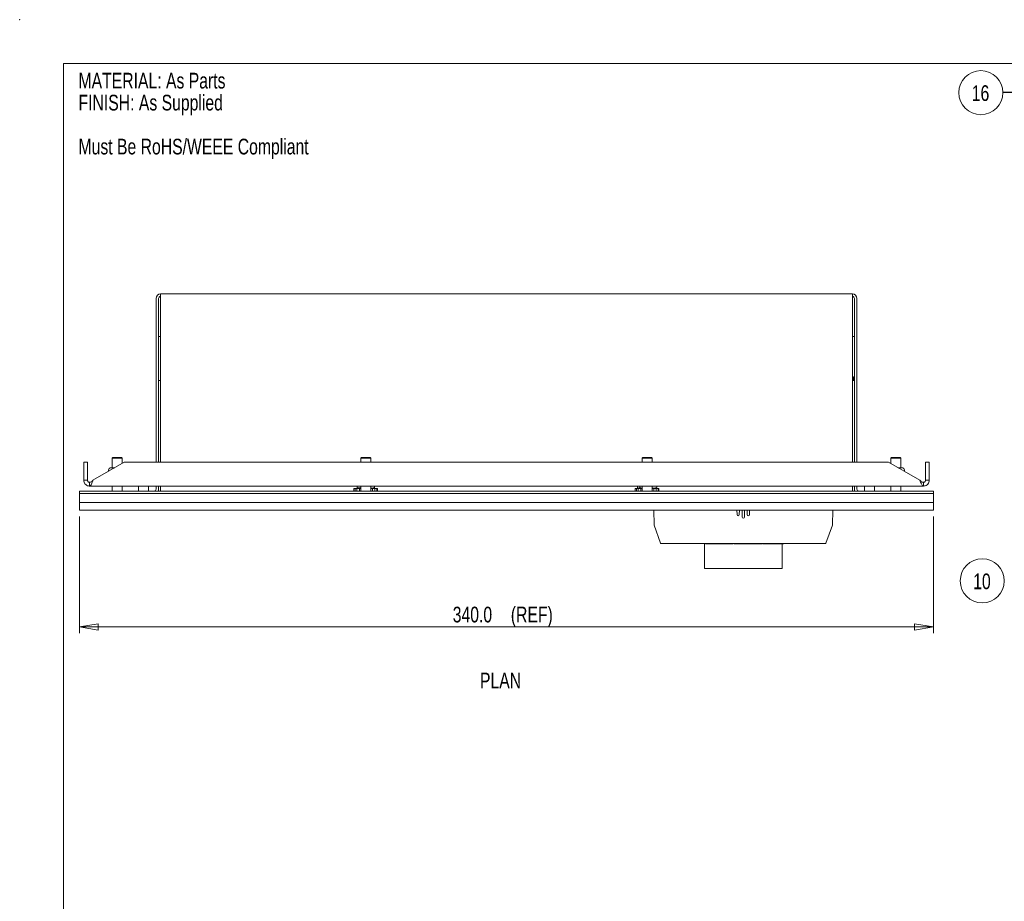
# Model space of a CAD drawing. Header units: millimetres. Extents: x 0 to 420, y 0 to 297.
# Tile 11 of 34: x 0 to 157, y 157 to 297. Entities that reach past the tile are written whole.
import ezdxf

# ---------------------------------------------------------------- set-up
doc = ezdxf.new("R2010")
doc.units = ezdxf.units.MM
doc.header["$PDSIZE"] = -1
doc.styles.add('SLDTEXTSTYLE0', font='TXT', dxfattribs={"width": 0.75})
doc.dimstyles.new('SLDDIMSTYLE1', dxfattribs={"dimtxt": 2.5, "dimasz": 3, "dimexe": 0, "dimexo": 0.0625, "dimtad": 1, "dimdec": 1, "dimlfac": 2.5, "dimrnd": 1e-09, "dimzin": 4, "dimdsep": 46, "dimtxsty": 'SLDTEXTSTYLE0', "dimblk1": 'CLOSED', "dimblk2": 'CLOSED', "dimsah": 1, "dimcen": 0.09, "dimadec": 0, "dimazin": 1, "dimtfac": 1, "dimtofl": 0, "dimtmove": 0, "dimatfit": 3, "dimldrblk": 'CLOSED', "dimfxl": 1, "dimfrac": 2, "dimtolj": 1, "dimtzin": 12, "dimarcsym": 0})
doc.dimstyles.new('SLDDIMSTYLE3', dxfattribs={"dimtxt": 0.18, "dimasz": 3, "dimexe": 0, "dimexo": 0.0625, "dimgap": 0, "dimtad": 0, "dimtih": 1, "dimtoh": 1, "dimdec": 0, "dimrnd": 1e-09, "dimzin": 0, "dimdsep": 46, "dimtxsty": 'Standard', "dimsah": 1, "dimcen": 0.09, "dimadec": 0, "dimazin": 0, "dimtfac": 3, "dimtdec": 0, "dimtofl": 0, "dimtmove": 0, "dimatfit": 3, "dimfxl": 1, "dimfrac": 2, "dimtolj": 1, "dimtzin": 0, "dimarcsym": 0})

# ---------------------------------------------------------------- blocks, each defined once
blk = doc.blocks.new('SW_NOTE_5')
at = {"color": 0, "linetype": 'Continuous', "lineweight": 0, "char_height": 2.5, "attachment_point": 1, "style": 'SLDTEXTSTYLE0'}
for s, insert in [('MATERIAL: As Parts', (0, 3.22)), ('FINISH: As Supplied', (0, -0.28)), ('Must Be RoHS/WEEE Compliant', (0, -7.28))]:
    blk.add_mtext(s, dxfattribs=dict(at, insert=insert))
blk = doc.blocks.new('_CLOSED')
at = {"color": 0, "linetype": 'ByBlock', "lineweight": -2}
for p, q in [((-1, 0.166667), (0, 0)), ((-1, 0.166667), (-1, -0.166667)), ((0, 0), (-1, -0.166667)), ((0, 0), (-1, 0))]:
    blk.add_line(p, q, dxfattribs=at)
blk = doc.blocks.new('_D_1')
at = {"color": 7, "linetype": 'Continuous', "lineweight": 0}
for p, q in [((9.52, 217.89), (9.52, 199.29)), ((145.52, 217.89), (145.52, 199.29)), ((9.52, 200.29), (145.52, 200.29))]:
    blk.add_line(p, q, dxfattribs=at)
at = {"color": 7, "linetype": 'Continuous', "lineweight": 0, "xscale": 3, "yscale": 3, "rotation": 180}
blk.add_blockref('_CLOSED', (9.52, 200.29), dxfattribs=at)
at = {"color": 7, "linetype": 'Continuous', "lineweight": 0, "xscale": 3, "yscale": 3}
blk.add_blockref('_CLOSED', (145.52, 200.29), dxfattribs=at)
at = {"color": 7, "linetype": 'Continuous', "lineweight": 0, "char_height": 2.5, "attachment_point": 1, "style": 'SLDTEXTSTYLE0'}
for s, insert in [('340.0', (68.96, 203.52)), ('(REF)', (78.21, 203.52))]:
    blk.add_mtext(s, dxfattribs=dict(at, insert=insert))
blk = doc.blocks.new('SW_NOTE_8')
at = {"color": 0, "linetype": 'Continuous', "lineweight": 0}
blk.add_circle((-3.51, 0), 3.51, dxfattribs=at)
at = {"color": 0, "linetype": 'Continuous', "lineweight": 0, "insert": (-3.56, 1.18), "char_height": 2.5, "attachment_point": 2, "style": 'SLDTEXTSTYLE0'}
blk.add_mtext('10', dxfattribs=at)
blk = doc.blocks.new('SW_NOTE_10')
at = {"color": 0, "linetype": 'Continuous', "lineweight": 0}
blk.add_circle((-3.51, 0), 3.51, dxfattribs=at)
at = {"color": 0, "linetype": 'Continuous', "lineweight": 0, "insert": (-3.56, 1.18), "char_height": 2.5, "attachment_point": 2, "style": 'SLDTEXTSTYLE0'}
blk.add_mtext('16', dxfattribs=at)

msp = doc.modelspace()

# ---------------------------------------------------------------- linework, layer by layer
at = {"color": 7, "linetype": 'Continuous', "lineweight": 0}
for p in [(413, 290), (7, 7)]:
    msp.add_line(p, (7, 290), dxfattribs=at)
at = {"color": 7, "linetype": 'Continuous', "lineweight": 15}
for p, q in [((21.719, 226.528), (21.719, 252.608)), ((22.119, 226.528), (22.119, 252.608)), ((132.599, 253.328), (22.439, 253.328)), ((22.439, 252.608), (22.439, 253.328)), ((22.439, 226.528), (22.439, 252.608)), ((39.019, 253.332), (39.019, 253.328)), ((41.159, 253.332), (39.019, 253.332)), ((41.176, 253.332), (41.176, 253.328)), ((41.182, 253.332), (41.182, 253.328)), ((41.631, 253.332), (41.631, 253.328)), ((41.754, 253.332), (41.631, 253.332)), ((41.754, 253.332), (41.754, 253.328)), ((41.838, 253.332), (41.754, 253.332)), ((41.838, 253.332), (41.838, 253.328)), ((41.914, 253.332), (41.838, 253.332)), ((41.914, 253.332), (41.914, 253.328)), ((42.037, 253.332), (42.037, 253.328)), ((42.222, 253.332), (42.212, 253.332)), ((42.577, 253.332), (42.577, 253.328)), ((42.654, 253.332), (42.589, 253.332)), ((42.713, 253.332), (42.713, 253.328)), ((42.836, 253.332), (42.713, 253.332)), ((42.836, 253.332), (42.836, 253.328)), ((42.947, 253.332), (42.947, 253.328)), ((42.959, 253.332), (42.947, 253.332)), ((42.959, 253.332), (42.959, 253.328)), ((43.082, 253.332), (42.959, 253.332)), ((43.205, 253.332), (43.082, 253.332)), ((43.082, 253.332), (43.082, 253.328)), ((43.205, 253.332), (43.205, 253.328)), ((43.292, 253.332), (43.205, 253.332)), ((43.292, 253.332), (43.292, 253.328)), ((43.328, 253.332), (43.292, 253.332)), ((43.328, 253.332), (43.328, 253.328)), ((43.341, 253.332), (43.341, 253.328)), ((43.833, 253.332), (43.833, 253.328)), ((43.956, 253.332), (43.956, 253.328)), ((43.98, 253.332), (43.98, 253.328)), ((44.067, 253.332), (44.067, 253.328)), ((44.743, 253.332), (44.743, 253.328)), ((44.891, 253.332), (44.891, 253.328)), ((44.897, 253.332), (44.897, 253.328)), ((45.346, 253.332), (45.346, 253.328)), ((45.469, 253.332), (45.346, 253.332)), ((45.469, 253.332), (45.469, 253.328)), ((45.666, 253.332), (45.666, 253.328)), ((45.672, 253.332), (45.672, 253.328)), ((46.121, 253.332), (46.121, 253.328)), ((46.244, 253.332), (46.121, 253.332)), ((46.244, 253.332), (46.244, 253.328)), ((46.404, 253.332), (46.404, 253.328)), ((46.527, 253.332), (46.527, 253.328)), ((47.191, 253.332), (47.079, 253.332)), ((47.191, 253.332), (47.191, 253.328)), ((47.216, 253.332), (47.216, 253.328)), ((48.088, 253.332), (48.088, 253.328)), ((48.358, 253.332), (48.358, 253.328)), ((48.469, 253.332), (48.358, 253.332)), ((48.503, 253.332), (48.469, 253.332)), ((48.469, 253.332), (48.469, 253.328)), ((48.52, 253.332), (48.52, 253.328)), ((48.532, 253.332), (48.532, 253.328)), ((49.024, 253.332), (49.024, 253.328)), ((49.147, 253.332), (49.147, 253.328)), ((49.293, 253.332), (49.293, 253.328)), ((49.295, 253.332), (49.295, 253.328)), ((49.418, 253.332), (49.295, 253.332)), ((49.418, 253.332), (49.418, 253.328)), ((49.478, 253.332), (49.418, 253.332)), ((49.478, 253.332), (49.478, 253.328)), ((49.529, 253.332), (49.478, 253.332)), ((49.529, 253.332), (49.529, 253.328)), ((49.541, 253.332), (49.529, 253.332)), ((49.541, 253.332), (49.541, 253.328)), ((49.664, 253.332), (49.541, 253.332)), ((49.664, 253.332), (49.664, 253.328)), ((49.787, 253.332), (49.664, 253.332)), ((49.787, 253.332), (49.787, 253.328)), ((49.873, 253.332), (49.787, 253.332)), ((49.873, 253.332), (49.873, 253.328)), ((49.927, 253.332), (49.873, 253.332)), ((49.927, 253.332), (49.927, 253.328)), ((50.451, 253.332), (50.451, 253.328)), ((50.574, 253.332), (50.451, 253.332)), ((50.574, 253.332), (50.574, 253.328)), ((50.747, 253.332), (50.747, 253.328)), ((51.694, 253.332), (51.694, 253.328)), ((51.951, 253.332), (51.694, 253.332)), ((52.116, 253.332), (51.951, 253.332)), ((51.951, 253.332), (51.951, 253.328)), ((52.186, 253.332), (52.186, 253.328)), ((52.863, 253.332), (52.863, 253.328)), ((52.899, 253.332), (52.899, 253.328)), ((53.17, 253.332), (53.17, 253.328)), ((53.281, 253.332), (53.17, 253.332)), ((53.281, 253.332), (53.281, 253.328)), ((53.358, 253.332), (53.281, 253.332)), ((54.056, 253.332), (53.933, 253.332)), ((53.933, 253.332), (53.933, 253.328)), ((54.24, 253.332), (54.056, 253.332)), ((54.056, 253.332), (54.056, 253.328)), ((54.24, 253.332), (54.24, 253.328)), ((54.363, 253.332), (54.24, 253.332)), ((54.536, 253.332), (54.363, 253.332)), ((54.363, 253.332), (54.363, 253.328)), ((54.536, 253.332), (54.536, 253.328)), ((55.2, 253.332), (54.536, 253.332)), ((56.819, 253.332), (55.2, 253.332)), ((55.2, 253.332), (55.2, 253.328)), ((56.819, 253.332), (56.819, 253.328)), ((57.252, 253.332), (57.252, 253.328)), ((57.252, 253.332), (63.883, 253.332)), ((63.883, 253.332), (63.883, 253.328)), ((64.159, 253.332), (63.883, 253.332)), ((64.159, 253.332), (64.159, 253.328)), ((64.282, 253.332), (64.159, 253.332)), ((64.282, 253.332), (64.282, 253.328)), ((64.787, 253.332), (64.787, 253.328)), ((64.893, 253.332), (64.893, 253.328)), ((65.016, 253.332), (65.016, 253.328)), ((65.692, 253.332), (65.692, 253.328)), ((65.815, 253.332), (65.692, 253.332)), ((65.815, 253.332), (65.815, 253.328)), ((65.86, 253.332), (65.86, 253.328)), ((65.983, 253.332), (65.86, 253.332)), ((65.975, 253.332), (65.975, 253.328)), ((66.012, 253.332), (66.012, 253.328)), ((66.018, 253.332), (66.018, 253.328)), ((66.615, 253.332), (66.615, 253.328)), ((66.684, 253.332), (66.615, 253.332)), ((66.684, 253.332), (66.684, 253.328)), ((66.787, 253.332), (66.787, 253.328)), ((66.794, 253.332), (66.794, 253.328)), ((67.242, 253.332), (67.242, 253.328)), ((67.366, 253.332), (67.242, 253.332)), ((67.366, 253.332), (67.366, 253.328)), ((67.48, 253.332), (67.48, 253.328)), ((67.875, 253.332), (67.48, 253.332)), ((67.875, 253.332), (67.875, 253.328)), ((68.025, 253.332), (67.875, 253.332)), ((68.025, 253.332), (68.025, 253.328)), ((68.42, 253.332), (68.025, 253.332)), ((68.579, 253.332), (68.42, 253.332)), ((68.42, 253.332), (68.42, 253.328)), ((68.579, 253.332), (68.603, 253.332)), ((68.579, 253.332), (68.579, 253.328)), ((68.603, 253.332), (68.603, 253.328)), ((75.137, 253.332), (75.137, 253.328)), ((81.958, 253.332), (75.137, 253.332)), ((82.012, 253.332), (82.012, 253.328)), ((82.483, 253.332), (82.483, 253.328)), ((82.566, 253.332), (82.566, 253.328)), ((82.578, 253.332), (82.578, 253.328)), ((82.639, 253.332), (82.579, 253.332)), ((82.639, 253.332), (82.639, 253.328)), ((82.652, 253.332), (82.639, 253.332)), ((82.652, 253.332), (82.652, 253.328)), ((82.775, 253.332), (82.652, 253.332)), ((82.775, 253.332), (82.775, 253.328)), ((82.898, 253.332), (82.775, 253.332)), ((82.898, 253.332), (82.898, 253.328)), ((82.984, 253.332), (82.898, 253.332)), ((83.107, 253.332), (82.984, 253.332)), ((82.984, 253.332), (82.984, 253.328)), ((83.107, 253.332), (83.107, 253.328)), ((83.23, 253.332), (83.107, 253.332)), ((83.23, 253.332), (83.23, 253.328)), ((83.417, 253.332), (83.417, 253.328)), ((83.555, 253.332), (83.555, 253.328)), ((83.562, 253.332), (83.562, 253.328)), ((83.685, 253.332), (83.562, 253.332)), ((83.763, 253.332), (83.685, 253.332)), ((83.685, 253.332), (83.685, 253.328)), ((84.337, 253.332), (84.337, 253.328)), ((84.46, 253.332), (84.337, 253.332)), ((84.641, 253.332), (84.46, 253.332)), ((84.46, 253.332), (84.46, 253.328)), ((84.657, 253.332), (84.657, 253.328)), ((84.664, 253.332), (84.664, 253.328)), ((85.112, 253.332), (85.112, 253.328)), ((85.235, 253.332), (85.112, 253.332)), ((85.457, 253.332), (85.235, 253.332)), ((85.235, 253.332), (85.235, 253.328)), ((85.457, 253.332), (85.457, 253.328)), ((85.592, 253.332), (85.457, 253.332)), ((86.182, 253.332), (85.592, 253.332)), ((85.592, 253.332), (85.592, 253.328)), ((86.305, 253.332), (86.182, 253.332)), ((86.182, 253.332), (86.182, 253.328)), ((86.395, 253.332), (86.305, 253.332)), ((86.305, 253.332), (86.305, 253.328)), ((86.465, 253.332), (86.465, 253.328)), ((86.588, 253.332), (86.588, 253.328)), ((87.157, 253.332), (87.14, 253.332)), ((87.167, 253.332), (87.167, 253.328)), ((87.437, 253.332), (87.437, 253.328)), ((87.548, 253.332), (87.437, 253.332)), ((87.659, 253.332), (87.548, 253.332)), ((87.548, 253.332), (87.548, 253.328)), ((87.659, 253.332), (87.659, 253.328)), ((87.671, 253.332), (87.659, 253.332)), ((87.671, 253.332), (87.671, 253.328)), ((87.794, 253.332), (87.671, 253.332)), ((87.794, 253.332), (87.794, 253.328)), ((87.917, 253.332), (87.794, 253.332)), ((87.917, 253.332), (87.917, 253.328)), ((88.003, 253.332), (87.917, 253.332)), ((88.11, 253.332), (88.003, 253.332)), ((88.003, 253.332), (88.003, 253.328)), ((88.126, 253.332), (88.126, 253.328)), ((88.133, 253.332), (88.133, 253.328)), ((88.581, 253.332), (88.581, 253.328)), ((88.704, 253.332), (88.581, 253.332)), ((88.794, 253.332), (88.704, 253.332)), ((88.704, 253.332), (88.704, 253.328)), ((88.864, 253.332), (88.864, 253.328)), ((88.987, 253.332), (88.987, 253.328)), ((89.606, 253.332), (89.539, 253.332)), ((89.652, 253.332), (89.652, 253.328)), ((89.676, 253.332), (89.676, 253.328)), ((96.574, 253.332), (90.595, 253.332)), ((96.574, 253.332), (96.584, 253.332)), ((96.574, 253.332), (96.574, 253.328)), ((96.584, 253.332), (96.584, 253.328)), ((100.543, 253.332), (100.543, 253.328)), ((100.959, 253.332), (100.959, 253.328)), ((101.471, 253.332), (101.471, 253.328)), ((101.537, 253.332), (101.537, 253.328)), ((101.824, 253.332), (101.824, 253.328)), ((102.319, 253.332), (102.126, 253.332)), ((102.319, 253.332), (102.319, 253.328)), ((102.487, 253.332), (102.397, 253.332)), ((102.397, 253.332), (102.397, 253.328)), ((102.487, 253.332), (102.487, 253.328)), ((102.83, 253.332), (102.487, 253.332)), ((102.881, 253.332), (102.83, 253.332)), ((102.83, 253.332), (102.83, 253.328)), ((103.004, 253.332), (102.881, 253.332)), ((102.881, 253.332), (102.881, 253.328)), ((103.059, 253.332), (103.004, 253.332)), ((103.004, 253.332), (103.004, 253.328)), ((103.059, 253.332), (103.059, 253.328)), ((103.164, 253.332), (103.059, 253.332)), ((103.164, 253.332), (103.164, 253.328)), ((103.287, 253.332), (103.287, 253.328)), ((103.472, 253.332), (103.425, 253.332)), ((103.856, 253.332), (103.803, 253.332)), ((103.865, 253.332), (103.865, 253.328)), ((104.136, 253.332), (104.136, 253.328)), ((104.246, 253.332), (104.136, 253.332)), ((104.246, 253.332), (104.246, 253.328)), ((104.357, 253.332), (104.357, 253.328)), ((104.369, 253.332), (104.357, 253.332)), ((104.369, 253.332), (104.369, 253.328)), ((104.492, 253.332), (104.369, 253.332)), ((104.615, 253.332), (104.492, 253.332)), ((104.492, 253.332), (104.492, 253.328)), ((104.615, 253.332), (104.615, 253.328)), ((104.702, 253.332), (104.615, 253.332)), ((104.779, 253.332), (104.702, 253.332)), ((104.702, 253.332), (104.702, 253.328)), ((104.825, 253.332), (104.825, 253.328)), ((104.831, 253.332), (104.831, 253.328)), ((105.28, 253.332), (105.28, 253.328)), ((105.403, 253.332), (105.28, 253.332)), ((105.477, 253.332), (105.403, 253.332)), ((105.403, 253.332), (105.403, 253.328)), ((105.493, 253.332), (105.477, 253.332)), ((105.477, 253.332), (105.477, 253.328)), ((105.563, 253.332), (105.563, 253.328)), ((105.686, 253.332), (105.686, 253.328)), ((106.252, 253.332), (106.238, 253.332)), ((106.305, 253.332), (106.252, 253.332)), ((106.252, 253.332), (106.252, 253.328)), ((106.35, 253.332), (106.35, 253.328)), ((106.375, 253.332), (106.375, 253.328)), ((107.244, 253.332), (107.244, 253.328)), ((107.293, 253.332), (108.015, 253.332)), ((111.29, 253.332), (108.015, 253.332)), ((108.015, 253.332), (108.015, 253.328)), ((111.344, 253.332), (111.344, 253.328)), ((111.815, 253.332), (111.815, 253.328)), ((111.898, 253.332), (111.898, 253.328)), ((111.91, 253.332), (111.91, 253.328)), ((111.972, 253.332), (111.911, 253.332)), ((111.972, 253.332), (111.972, 253.328)), ((111.984, 253.332), (111.972, 253.332)), ((111.984, 253.332), (111.984, 253.328)), ((112.107, 253.332), (111.984, 253.332)), ((112.107, 253.332), (112.107, 253.328)), ((112.23, 253.332), (112.107, 253.332)), ((112.23, 253.332), (112.23, 253.328)), ((112.316, 253.332), (112.23, 253.332)), ((112.439, 253.332), (112.316, 253.332)), ((112.316, 253.332), (112.316, 253.328)), ((112.562, 253.332), (112.439, 253.332)), ((112.439, 253.332), (112.439, 253.328)), ((112.562, 253.332), (112.562, 253.328)), ((112.749, 253.332), (112.749, 253.328)), ((112.887, 253.332), (112.887, 253.328)), ((112.894, 253.332), (112.894, 253.328)), ((113.017, 253.332), (112.894, 253.332)), ((113.095, 253.332), (113.017, 253.332)), ((113.017, 253.332), (113.017, 253.328)), ((113.669, 253.332), (113.669, 253.328)), ((113.792, 253.332), (113.669, 253.332)), ((113.903, 253.332), (113.792, 253.332)), ((113.792, 253.332), (113.792, 253.328)), ((113.903, 253.332), (113.903, 253.328)), ((113.915, 253.332), (113.903, 253.332)), ((113.915, 253.332), (113.915, 253.328)), ((114.039, 253.332), (113.915, 253.332)), ((114.039, 253.332), (114.039, 253.328)), ((114.162, 253.332), (114.039, 253.332)), ((114.162, 253.332), (114.162, 253.328)), ((114.248, 253.332), (114.162, 253.332)), ((114.371, 253.332), (114.248, 253.332)), ((114.248, 253.332), (114.248, 253.328)), ((114.494, 253.332), (114.371, 253.332)), ((114.371, 253.332), (114.371, 253.328)), ((114.494, 253.332), (114.494, 253.328)), ((114.681, 253.332), (114.681, 253.328)), ((114.819, 253.332), (114.819, 253.328)), ((114.826, 253.332), (114.826, 253.328)), ((114.949, 253.332), (114.826, 253.332)), ((115.051, 253.332), (114.949, 253.332)), ((114.949, 253.332), (114.949, 253.328)), ((115.121, 253.332), (115.121, 253.328)), ((116.068, 253.332), (116.068, 253.328)), ((116.554, 253.332), (116.138, 253.332)), ((116.554, 253.332), (116.554, 253.328)), ((116.683, 253.332), (116.554, 253.332)), ((116.683, 253.332), (116.683, 253.328)), ((116.826, 253.332), (116.683, 253.332)), ((116.872, 253.332), (116.872, 253.328)), ((117.057, 253.332), (116.92, 253.332)), ((117.057, 253.332), (117.057, 253.328)), ((117.188, 253.332), (117.057, 253.332)), ((117.265, 253.332), (117.188, 253.332)), ((117.188, 253.332), (117.188, 253.328)), ((117.274, 253.332), (117.274, 253.328)), ((117.311, 253.332), (117.311, 253.328)), ((117.317, 253.332), (117.317, 253.328)), ((117.914, 253.332), (117.914, 253.328)), ((118.074, 253.332), (117.946, 253.332)), ((118.074, 253.332), (118.074, 253.328)), ((118.197, 253.332), (118.074, 253.332)), ((118.274, 253.332), (118.197, 253.332)), ((118.197, 253.332), (118.197, 253.328)), ((118.344, 253.332), (118.344, 253.328)), ((119.021, 253.332), (119.021, 253.328)), ((119.105, 253.332), (119.091, 253.332)), ((119.105, 253.332), (119.105, 253.328)), ((119.968, 253.332), (119.529, 253.332)), ((123.103, 253.332), (119.968, 253.332)), ((119.968, 253.332), (119.968, 253.328)), ((123.103, 253.332), (123.176, 253.332)), ((123.103, 253.332), (123.103, 253.328)), ((123.176, 253.332), (123.176, 253.328)), ((123.504, 253.332), (123.176, 253.332)), ((123.504, 253.332), (123.504, 253.328)), ((123.698, 253.332), (123.504, 253.332)), ((123.698, 253.332), (123.698, 253.328)), ((123.698, 253.332), (124.204, 253.332)), ((124.204, 253.332), (124.204, 253.328)), ((132.599, 252.608), (132.599, 253.328)), ((132.599, 226.528), (132.599, 252.608)), ((132.919, 252.608), (132.919, 226.528)), ((133.319, 252.608), (133.319, 226.528)), ((22.119, 246.568), (22.439, 246.568)), ((132.599, 246.568), (132.919, 246.568)), ((132.806, 239.528), (132.806, 240.128)), ((132.919, 240.128), (132.806, 240.128)), ((132.843, 240.128), (132.843, 239.528)), ((22.119, 239.528), (22.439, 239.528)), ((132.599, 239.528), (132.919, 239.528)), ((132.599, 239.528), (132.806, 239.528)), ((10.199, 223.648), (10.199, 226.528)), ((10.199, 226.528), (10.799, 226.528)), ((10.799, 223.648), (10.799, 226.528)), ((16.662, 226.528), (11.674, 223.648)), ((14.809, 227.288), (14.719, 227.198)), ((14.719, 227.198), (14.719, 225.648)), ((16.319, 227.198), (14.719, 227.198)), ((14.809, 227.288), (16.229, 227.288)), ((16.319, 227.198), (16.229, 227.288)), ((16.319, 226.33), (16.319, 227.198)), ((138.377, 226.528), (16.662, 226.528)), ((54.409, 227.288), (54.319, 227.198)), ((54.319, 227.198), (54.319, 226.528)), ((55.919, 227.198), (54.319, 227.198)), ((54.409, 227.288), (55.829, 227.288)), ((55.919, 227.198), (55.829, 227.288)), ((55.919, 226.528), (55.919, 227.198)), ((99.209, 227.288), (99.119, 227.198)), ((99.119, 227.198), (99.119, 226.528)), ((100.719, 227.198), (99.119, 227.198)), ((99.209, 227.288), (100.629, 227.288)), ((100.719, 227.198), (100.629, 227.288)), ((100.719, 226.528), (100.719, 227.198)), ((143.365, 223.648), (138.377, 226.528)), ((138.809, 227.288), (138.719, 227.198)), ((138.719, 227.198), (138.719, 226.33)), ((140.319, 227.198), (138.719, 227.198)), ((138.809, 227.288), (140.229, 227.288)), ((140.319, 227.198), (140.229, 227.288)), ((140.319, 225.648), (140.319, 227.198)), ((144.839, 226.528), (144.239, 226.528)), ((144.239, 226.528), (144.239, 223.648)), ((144.839, 226.528), (144.839, 223.648)), ((14.139, 225.248), (14.139, 225.072)), ((15.138, 225.648), (14.539, 225.648)), ((140.499, 225.648), (139.901, 225.648)), ((140.899, 225.072), (140.899, 225.248)), ((10.799, 223.648), (10.199, 223.648)), ((11.119, 222.728), (11.119, 223.328)), ((143.919, 222.728), (11.119, 222.728)), ((14.719, 222.728), (14.719, 221.928)), ((16.319, 221.928), (16.319, 222.728)), ((18.919, 222.728), (18.919, 221.928)), ((20.519, 221.928), (20.519, 222.728)), ((21.719, 222.248), (21.719, 222.728)), ((22.119, 222.248), (22.119, 222.728)), ((22.439, 222.248), (22.439, 222.728)), ((53.719, 222.728), (53.719, 222.488)), ((54.319, 222.728), (54.319, 221.928)), ((55.919, 221.928), (55.919, 222.728)), ((56.478, 222.728), (56.478, 222.488)), ((56.519, 222.728), (56.519, 222.488)), ((98.401, 222.728), (98.401, 222.488)), ((98.742, 222.728), (98.742, 222.488)), ((99.119, 222.728), (99.119, 221.928)), ((100.719, 221.928), (100.719, 222.728)), ((101.438, 222.728), (101.438, 222.488)), ((132.599, 222.248), (132.599, 222.728)), ((132.919, 222.728), (132.919, 222.248)), ((133.319, 222.728), (133.319, 222.248)), ((134.519, 222.728), (134.519, 221.928)), ((136.119, 221.928), (136.119, 222.728)), ((138.719, 222.728), (138.719, 221.928)), ((140.319, 221.928), (140.319, 222.728)), ((143.919, 222.728), (143.919, 223.328)), ((144.239, 223.648), (144.839, 223.648)), ((9.519, 221.528), (9.519, 221.928)), ((9.519, 221.928), (11.919, 221.928)), ((11.919, 221.528), (9.519, 221.528)), ((9.519, 220.088), (9.519, 221.528)), ((143.119, 221.928), (11.919, 221.928)), ((143.119, 221.528), (11.919, 221.528)), ((22.119, 222.248), (22.119, 221.928)), ((22.439, 222.248), (22.439, 221.928)), ((53.219, 222.328), (53.219, 221.928)), ((53.219, 222.328), (53.235, 222.328)), ((53.235, 221.928), (53.235, 222.328)), ((53.404, 222.328), (53.235, 222.328)), ((53.404, 221.928), (53.404, 222.328)), ((53.404, 222.328), (53.664, 222.328)), ((53.664, 221.928), (53.664, 222.328)), ((54.108, 222.328), (53.664, 222.328)), ((53.719, 222.488), (54.319, 222.429)), ((53.724, 222.389), (53.846, 222.328)), ((54.108, 221.928), (54.108, 222.328)), ((54.117, 222.328), (54.108, 222.328)), ((54.117, 221.928), (54.117, 222.328)), ((54.117, 222.328), (54.319, 222.328)), ((56.172, 222.328), (55.919, 222.328)), ((56.172, 221.928), (56.172, 222.328)), ((56.172, 222.328), (56.535, 222.328)), ((56.393, 222.328), (56.514, 222.389)), ((56.535, 221.928), (56.535, 222.328)), ((56.86, 222.328), (56.535, 222.328)), ((56.86, 221.928), (56.86, 222.328)), ((56.86, 222.328), (56.995, 222.328)), ((56.995, 221.928), (56.995, 222.328)), ((98.019, 222.328), (98.019, 221.928)), ((98.019, 222.328), (98.035, 222.328)), ((98.035, 221.928), (98.035, 222.328)), ((98.204, 222.328), (98.035, 222.328)), ((98.204, 221.928), (98.204, 222.328)), ((98.204, 222.328), (98.464, 222.328)), ((98.464, 221.928), (98.464, 222.328)), ((98.908, 222.328), (98.464, 222.328)), ((98.487, 222.407), (98.646, 222.328)), ((98.908, 221.928), (98.908, 222.328)), ((98.917, 222.328), (98.908, 222.328)), ((98.917, 221.928), (98.917, 222.328)), ((98.917, 222.328), (99.119, 222.328)), ((100.972, 222.328), (100.719, 222.328)), ((100.972, 221.928), (100.972, 222.328)), ((100.972, 222.328), (101.335, 222.328)), ((101.193, 222.328), (101.352, 222.407)), ((101.438, 222.488), (101.332, 222.447)), ((101.335, 221.928), (101.335, 222.328)), ((101.66, 222.328), (101.335, 222.328)), ((101.66, 221.928), (101.66, 222.328)), ((101.66, 222.328), (101.795, 222.328)), ((101.795, 221.928), (101.795, 222.328)), ((132.599, 221.928), (132.599, 222.248)), ((132.919, 221.928), (132.919, 222.248)), ((143.119, 221.928), (145.519, 221.928)), ((145.519, 221.528), (143.119, 221.528)), ((145.519, 221.928), (145.519, 221.528)), ((145.519, 221.528), (145.519, 220.088)), ((9.519, 218.888), (9.519, 220.088)), ((9.519, 220.088), (11.919, 220.088)), ((143.119, 220.088), (11.919, 220.088)), ((143.119, 220.088), (145.519, 220.088)), ((145.519, 220.088), (145.519, 218.888)), ((11.919, 218.888), (9.519, 218.888)), ((143.119, 218.888), (11.919, 218.888)), ((101.03, 216.566), (100.989, 218.888)), ((114.237, 218.188), (114.225, 218.888)), ((114.238, 218.187), (114.226, 218.888)), ((114.606, 218.888), (114.593, 218.187)), ((114.607, 218.888), (114.595, 218.188)), ((115.058, 217.788), (115.039, 218.888)), ((115.059, 217.787), (115.04, 218.888)), ((115.42, 218.888), (115.4, 217.787)), ((115.421, 218.888), (115.402, 217.788)), ((115.865, 218.188), (115.852, 218.888)), ((115.866, 218.187), (115.854, 218.888)), ((116.234, 218.888), (116.221, 218.187)), ((116.235, 218.888), (116.223, 218.188)), ((129.471, 218.888), (129.43, 216.566)), ((145.519, 218.888), (143.119, 218.888)), ((101.034, 216.541), (101.038, 216.53)), ((102.068, 213.641), (101.038, 216.53)), ((115.059, 217.787), (115.058, 217.788)), ((115.4, 217.787), (115.402, 217.788)), ((129.422, 216.53), (128.392, 213.641)), ((129.422, 216.53), (129.425, 216.541)), ((128.317, 213.588), (102.143, 213.588)), ((109.03, 213.588), (109.03, 209.588)), ((109.227, 213.548), (109.227, 213.588)), ((109.227, 213.548), (110.367, 213.548)), ((110.367, 213.548), (110.367, 213.588)), ((110.367, 213.548), (110.655, 213.548)), ((110.655, 213.548), (110.655, 213.588)), ((110.655, 213.548), (111.543, 213.548)), ((111.543, 213.548), (111.543, 213.588)), ((111.543, 213.548), (111.783, 213.548)), ((111.783, 213.548), (111.783, 213.588)), ((111.783, 213.548), (111.951, 213.548)), ((111.951, 213.548), (111.951, 213.588)), ((111.951, 213.548), (112.191, 213.548)), ((112.191, 213.548), (112.191, 213.588)), ((112.191, 213.548), (112.935, 213.548)), ((112.935, 213.548), (112.935, 213.588)), ((112.935, 213.548), (113.175, 213.548)), ((113.175, 213.548), (113.175, 213.588)), ((113.175, 213.548), (113.343, 213.548)), ((113.343, 213.548), (113.343, 213.588)), ((113.343, 213.548), (113.583, 213.548)), ((113.583, 213.548), (113.583, 213.588)), ((113.715, 213.588), (113.715, 213.548)), ((116.255, 213.548), (113.715, 213.548)), ((116.255, 213.548), (116.255, 213.588)), ((116.307, 213.588), (116.307, 213.548)), ((118.227, 213.548), (116.307, 213.548)), ((118.227, 213.548), (118.227, 213.588)), ((118.347, 213.548), (118.347, 213.588)), ((119.979, 213.548), (118.347, 213.548)), ((119.979, 213.548), (119.979, 213.588)), ((119.979, 213.548), (121.611, 213.548)), ((121.43, 209.588), (121.43, 213.548)), ((121.611, 213.548), (121.611, 213.588)), ((109.03, 209.588), (121.43, 209.588))]:
    msp.add_line(p, q, dxfattribs=at)
for centre, radius, start, end in [((22.439, 252.608), 0.72, 90, 180), ((22.439, 252.608), 0.32, 90, 180), ((132.599, 252.608), 0.72, 0, 90), ((132.599, 252.608), 0.32, 0, 90), ((14.539, 225.248), 0.4, 90, 180), ((140.499, 225.248), 0.4, 0, 90), ((21.399, 222.248), 0.32, 270, 0), ((21.399, 222.248), 0.72, 333.6122, 0), ((133.639, 222.248), 0.72, 180, 206.3878), ((133.639, 222.248), 0.32, 180, 270), ((114.416, 218.191), 0.179, 181.00706, 358.99294), ((114.416, 218.19), 0.178, 181.00706, 358.99294), ((116.044, 218.191), 0.179, 181.00706, 358.99294), ((116.044, 218.19), 0.178, 181.00706, 358.99294), ((101.11, 216.568), 0.08, 181, 199.61597), ((115.23, 217.788), 0.172, 180.00702, 359.99298), ((115.23, 217.787), 0.171, 180.00294, 359.99706), ((129.35, 216.568), 0.08, 340.38403, 359), ((102.143, 213.668), 0.08, 199.61597, 270), ((128.317, 213.668), 0.08, 270, 340.38403)]:
    msp.add_arc(centre, radius, start, end, dxfattribs=at)
for points, knots in [([(116.872, 253.332), (116.863, 253.332), (116.848, 253.332), (116.833, 253.332), (116.826, 253.332)], [0, 0, 0, 0, 0.5599984, 1, 1, 1, 1]), ([(10.199, 223.648), (10.208, 223.552), (10.227, 223.346), (10.385, 223.062), (10.638, 222.841), (10.902, 222.739), (11.066, 222.731), (11.119, 222.728)], [0, 0, 0, 0, 0.1983753, 0.4283357, 0.6583249, 0.8883136, 1, 1, 1, 1]), ([(10.799, 223.648), (10.807, 223.594), (10.823, 223.487), (10.942, 223.366), (11.053, 223.329), (11.113, 223.328), (11.119, 223.328)], [0, 0, 0, 0, 0.3201967, 0.6410914, 0.961986, 1, 1, 1, 1]), ([(11.119, 222.728), (11.156, 222.737), (11.235, 222.755), (11.357, 222.914), (11.484, 223.167), (11.59, 223.43), (11.653, 223.594), (11.674, 223.648)], [0, 0, 0, 0, 0.1983753, 0.4283357, 0.6583249, 0.8883136, 1, 1, 1, 1]), ([(11.119, 223.328), (11.178, 223.336), (11.297, 223.352), (11.475, 223.471), (11.601, 223.582), (11.667, 223.642), (11.674, 223.648)], [0, 0, 0, 0, 0.3201967, 0.6410914, 0.961986, 1, 1, 1, 1]), ([(143.365, 223.648), (143.402, 223.552), (143.481, 223.346), (143.602, 223.062), (143.73, 222.841), (143.836, 222.739), (143.899, 222.731), (143.919, 222.728)], [0, 0, 0, 0, 0.1983753, 0.4283357, 0.6583249, 0.8883136, 1, 1, 1, 1]), ([(143.365, 223.648), (143.424, 223.594), (143.543, 223.487), (143.72, 223.366), (143.846, 223.329), (143.912, 223.328), (143.919, 223.328)], [0, 0, 0, 0, 0.3201967, 0.6410914, 0.961986, 1, 1, 1, 1]), ([(143.919, 222.728), (144.015, 222.737), (144.221, 222.755), (144.506, 222.914), (144.727, 223.167), (144.828, 223.43), (144.836, 223.594), (144.839, 223.648)], [0, 0, 0, 0, 0.1983753, 0.4283357, 0.6583249, 0.8883136, 1, 1, 1, 1]), ([(143.919, 223.328), (143.973, 223.336), (144.08, 223.352), (144.201, 223.471), (144.238, 223.582), (144.239, 223.642), (144.239, 223.648)], [0, 0, 0, 0, 0.3201967, 0.6410914, 0.961986, 1, 1, 1, 1]), ([(53.739, 222.418), (53.737, 222.407), (53.73, 222.375), (53.724, 222.443), (53.719, 222.488)], [0, 0, 0, 0, 0.33349256, 1, 1, 1, 1]), ([(55.919, 222.419), (55.993, 222.413), (56.182, 222.397), (56.366, 222.453), (56.478, 222.488)], [0, 0, 0, 0, 0.3911882, 1, 1, 1, 1]), ([(56.478, 222.488), (56.488, 222.425), (56.501, 222.332), (56.515, 222.45), (56.519, 222.488)], [0, 0, 0, 0, 0.6813722, 1, 1, 1, 1]), ([(98.401, 222.488), (98.479, 222.425), (98.594, 222.332), (98.706, 222.45), (98.742, 222.488)], [0, 0, 0, 0, 0.6813722, 1, 1, 1, 1]), ([(98.742, 222.488), (98.863, 222.448), (98.988, 222.407), (99.116, 222.412), (99.119, 222.412)], [0, 0, 0, 0, 0.9717488, 1, 1, 1, 1]), ([(100.719, 222.436), (100.835, 222.413), (101.077, 222.365), (101.314, 222.446), (101.438, 222.488)], [0, 0, 0, 0, 0.4793462, 1, 1, 1, 1])]:
    msp.add_open_spline(points, degree=3, knots=knots, dxfattribs=at)
at = {"color": 7, "linetype": 'Continuous', "lineweight": 0}
msp.add_point((0, 297), dxfattribs=at)

# ---------------------------------------------------------------- block references
for name, p in [('SW_NOTE_5', (9.365, 285.323)), ('SW_NOTE_10', (156.571, 285.38)), ('SW_NOTE_8', (156.798, 207.627))]:
    msp.add_blockref(name, p, dxfattribs=at)

# ---------------------------------------------------------------- texts
at = {"color": 7, "linetype": 'Continuous', "lineweight": 0, "insert": (73.299, 193.009), "char_height": 2.5, "attachment_point": 1, "style": 'SLDTEXTSTYLE0'}
msp.add_mtext('PLAN', dxfattribs=at)

# ---------------------------------------------------------------- dimensions: what is measured, and where the dimension line sits
at = {"color": 7, "linetype": 'Continuous', "lineweight": 0}
dim = msp.add_linear_dim(base=(145.519, 200.294), p1=(9.519, 218.888), p2=(145.519, 218.888), text='<> (REF)', dimstyle='SLDDIMSTYLE1', dxfattribs=at)
dim.commit()
dim.dimension.update_dxf_attribs({"geometry": '_D_1', "text_midpoint": (77.519, 200.294), "dimtype": 160})

# ---------------------------------------------------------------- leaders
msp.add_leader([(169.696, 274.486), (162.921, 285.38), (156.571, 285.38)], dimstyle='SLDDIMSTYLE3', dxfattribs=at)

doc.saveas('drawing.dxf')
